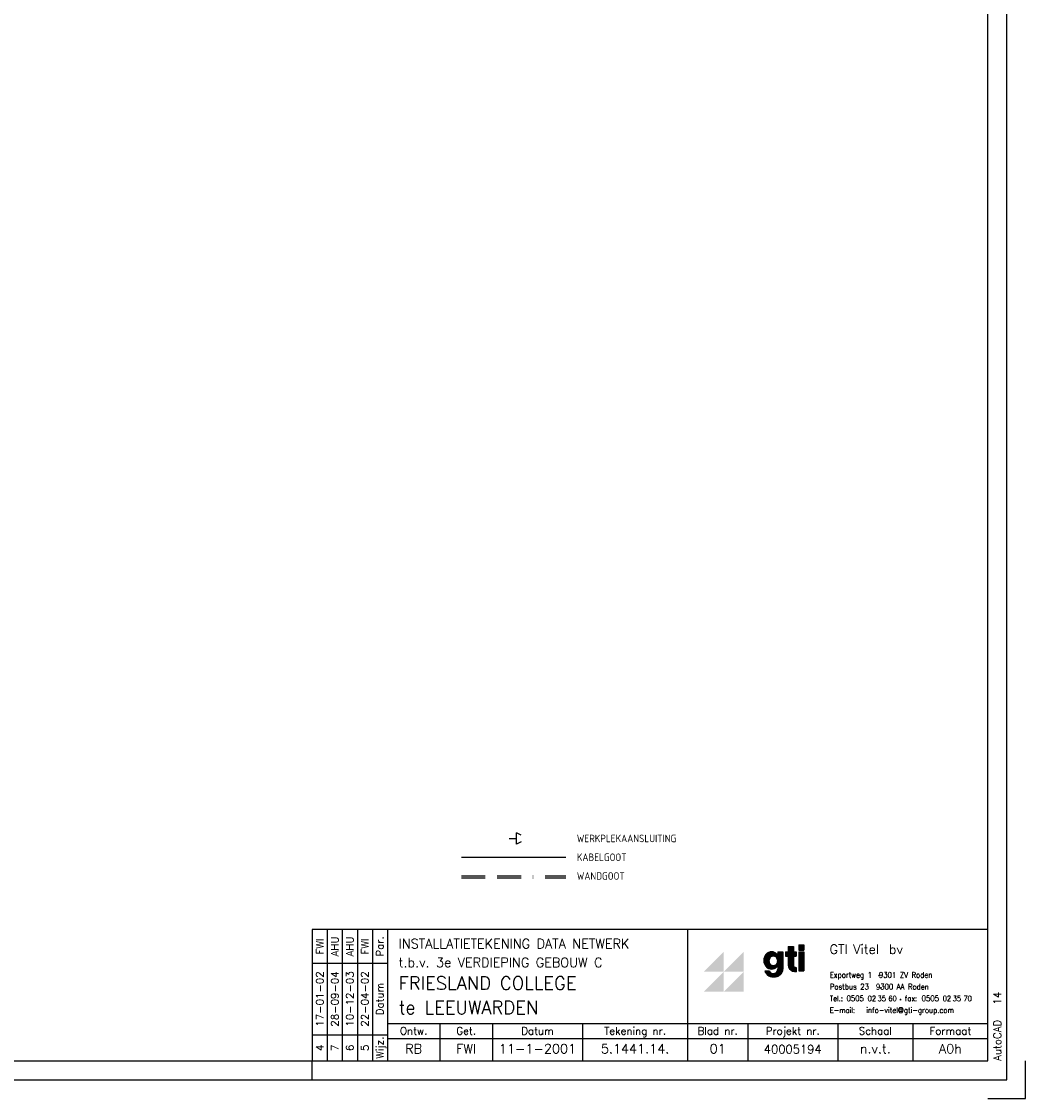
# Model space of a CAD drawing. Extents: x 0 to 1189, y 0 to 841.
# Tile 14 of 24: x 922 to 1189, y 0 to 287. Entities that reach past the tile are written whole.
import ezdxf
from ezdxf.enums import TextEntityAlignment as Align

# ---------------------------------------------------------------- set-up
doc = ezdxf.new("R2010")
doc.units = 0
doc.header["$MEASUREMENT"] = 0
doc.linetypes.add('E0002', pattern=[22.225, 6.35, -3.175, 6.35, -3.175, 0, -3.175])
doc.layers.get('0').update_dxf_attribs({"linetype": 'CONTINUOUS'})
for name, color, linetype in [('GOTEN', 3, 'CONTINUOUS'), ('GREEN', 3, 'CONTINUOUS'), ('TEXT20', 4, 'CONTINUOUS'), ('VITELDATA', 1, 'CONTINUOUS')]:
    doc.layers.add(name, color=color, linetype=linetype)
doc.styles.add('LOGO', font='SIMPLEX')
doc.styles.get("Standard").update_dxf_attribs({"font": 'ISO'})

# ---------------------------------------------------------------- blocks, each defined once
blk = doc.blocks.new('FOR002')
for p, q in [((0, 35), (-180, 35)), ((-180, 35), (-180, 0)), ((-164, 35), (-164, 0)), ((-160, 35), (-160, 0)), ((-80, 35), (-80, 0)), ((-160, 26), (-180, 26)), ((-160, 10), (0, 10)), ((-146, 10), (-146, 0)), ((-132, 10), (-132, 0)), ((-108, 10), (-108, 0)), ((-64, 10), (-64, 0)), ((-40, 10), (-40, 0)), ((-20, 10), (-20, 0)), ((-180, 7), (-160, 7)), ((-160, 6), (0, 6))]:
    blk.add_line(p, q)
at = {"color": 4}
for p, q in [((-176, 35), (-176, 0)), ((-172, 35), (-172, 0)), ((-168, 35), (-168, 0))]:
    blk.add_line(p, q, dxfattribs=at)
at = {"color": 4, "style": 'LOGO'}
for s, p in [('Par.', (-161, 30.5)), ('Datum', (-161, 16.5)), ('Wijz.', (-161, 3.5))]:
    blk.add_text(s, height=2, rotation=90, dxfattribs=at).set_placement(p, align=Align.CENTER)
for s, p in [('Ontw.', (-153, 7)), ('Get.', (-139, 7)), ('Datum', (-120, 7)), ('Tekening nr.', (-94, 7)), ('Blad nr.', (-72, 7)), ('Projekt nr.', (-52, 7)), ('Schaal', (-30, 7)), ('Formaat', (-10, 7))]:
    blk.add_text(s, height=2, dxfattribs=at).set_placement(p, align=Align.CENTER)
blk.add_text('AutoCAD', height=2, rotation=90, dxfattribs=at).set_placement((3.5, 0))
for tag, p in [('PAR4', (-177, 30.5)), ('PAR3', (-173, 30.5)), ('PAR2', (-169, 30.5)), ('PAR1', (-165, 30.5)), ('DAT4', (-177, 16.5)), ('DAT3', (-173, 16.5)), ('DAT2', (-169, 16.5)), ('DAT1', (-165, 16.5)), ('WIJZ4', (-177, 3.5)), ('WIJZ3', (-173, 3.5)), ('WIJZ2', (-169, 3.5)), ('WIJZ1', (-165, 3.5))]:
    blk.add_attdef(tag, text='', height=2, rotation=90, dxfattribs=at).set_placement(p, align=Align.CENTER)
for tag, p in [('TITEL1', (-157, 30)), ('TITEL2', (-157, 25))]:
    blk.add_attdef(tag, p, '', height=2.5, dxfattribs=at)
at = {"style": 'LOGO'}
for tag, p in [('PROJEKT', (-157, 19)), ('PLAATS', (-157, 12.5))]:
    blk.add_attdef(tag, p, '', height=3.5, dxfattribs=at)
at = {"color": 4, "style": 'LOGO'}
blk.add_attdef('REL', (3.5, 15), '', height=2, rotation=90, dxfattribs=at)
for tag, p in [('ONTW', (-153, 2)), ('GET', (-139, 2)), ('DATUM', (-120, 2)), ('TEK', (-94, 2)), ('BLAD', (-72, 2)), ('PROJEKT', (-52, 2)), ('SCHAAL', (-30, 2)), ('FOR', (-10, 2))]:
    blk.add_attdef(tag, text='', height=2.5, dxfattribs=at).set_placement(p, align=Align.CENTER)
blk = doc.blocks.new('$DAT003')
for p, q in [((0, 0), (2, 0)), ((3.2, 0.9), (2, 1.5)), ((2, -1.5), (2, 1.5)), ((3.2, -0.9), (2, -1.5))]:
    blk.add_line(p, q)
blk = doc.blocks.new('*X95')
at = {"color": 0}
for p, q in [((147.75, 55.74), (147.75, 59.46)), ((147.94, 55.61), (147.94, 59.59)), ((148.12, 55.5), (148.12, 59.7)), ((148.31, 58.2), (148.31, 59.78)), ((148.5, 58.47), (148.5, 59.84)), ((148.69, 58.64), (148.69, 59.88)), ((148.88, 58.76), (148.88, 59.9)), ((149.06, 58.84), (149.06, 59.9)), ((149.25, 58.88), (149.25, 59.88)), ((149.44, 58.9), (149.44, 59.84)), ((149.62, 58.89), (149.62, 59.78)), ((149.81, 58.84), (149.81, 59.69)), ((150, 58.76), (150, 59.58)), ((150.19, 58.64), (150.19, 59.45)), ((150.75, 53.4), (150.75, 59.9)), ((150.94, 53.5), (150.94, 59.9)), ((151.12, 53.63), (151.12, 59.9)), ((151.31, 53.78), (151.31, 59.9)), ((151.5, 53.97), (151.5, 59.9)), ((151.69, 54.22), (151.69, 59.9)), ((151.88, 54.6), (151.88, 59.9)), ((147, 56.89), (147, 58.31)), ((147.19, 56.43), (147.19, 58.77)), ((147.38, 56.13), (147.38, 59.07)), ((147.56, 55.91), (147.56, 59.29)), ((148.31, 55.42), (148.31, 56.76)), ((148.5, 55.36), (148.5, 56.49)), ((150.38, 58.47), (150.38, 59.27)), ((150.38, 55.93), (150.38, 56.49)), ((150.56, 58.21), (150.56, 59.05)), ((150.56, 56.15), (150.56, 56.75)), ((147.38, 54.32), (147.38, 54.62)), ((147.56, 54.04), (147.56, 54.62)), ((147.75, 53.83), (147.75, 54.62)), ((147.94, 53.67), (147.94, 54.62)), ((148.12, 53.54), (148.12, 54.62)), ((148.31, 53.43), (148.31, 54.55)), ((148.5, 53.35), (148.5, 54.3)), ((148.69, 55.32), (148.69, 56.32)), ((148.69, 53.28), (148.69, 54.14)), ((148.88, 55.3), (148.88, 56.2)), ((148.88, 53.22), (148.88, 54.03)), ((149.06, 55.3), (149.06, 56.12)), ((149.06, 53.18), (149.06, 53.96)), ((149.25, 55.32), (149.25, 56.08)), ((149.25, 53.16), (149.25, 53.91)), ((149.44, 55.36), (149.44, 56.06)), ((149.44, 53.14), (149.44, 53.9)), ((149.62, 55.42), (149.62, 56.07)), ((149.62, 53.14), (149.62, 53.91)), ((149.81, 55.51), (149.81, 56.12)), ((149.81, 53.15), (149.81, 53.95)), ((150, 55.62), (150, 56.2)), ((150, 53.17), (150, 54.03)), ((150.19, 55.75), (150.19, 56.32)), ((150.19, 53.21), (150.19, 54.14)), ((150.38, 53.26), (150.38, 54.3)), ((150.56, 53.32), (150.56, 54.54))]:
    blk.add_line(p, q, dxfattribs=at)
blk = doc.blocks.new('*X96')
at = {"color": 0}
for p, q in [((152.44, 58.9), (152.44, 59.9)), ((152.62, 58.9), (152.62, 59.9)), ((152.81, 58.9), (152.81, 59.9)), ((153, 58.9), (153, 59.9)), ((153.19, 55.82), (153.19, 61.34)), ((153.38, 55.43), (153.38, 61.34)), ((153.56, 55.2), (153.56, 61.34)), ((153.75, 55.04), (153.75, 61.34)), ((153.94, 54.91), (153.94, 61.34)), ((154.12, 54.81), (154.12, 61.34)), ((154.31, 54.73), (154.31, 61.34)), ((154.5, 58.9), (154.5, 59.9)), ((154.69, 58.9), (154.69, 59.9)), ((154.88, 58.9), (154.88, 59.9)), ((155.06, 58.9), (155.06, 59.9)), ((154.5, 54.67), (154.5, 55.86)), ((154.69, 54.63), (154.69, 55.71)), ((154.88, 54.6), (154.88, 55.63)), ((155.06, 54.58), (155.06, 55.59))]:
    blk.add_line(p, q, dxfattribs=at)
blk = doc.blocks.new('*X97')
at = {"color": 0}
for p, q in [((156.1875, 60.58), (156.1875, 61.82)), ((156.1875, 54.82), (156.1875, 59.9)), ((156.375, 60.58), (156.375, 61.82)), ((156.375, 54.82), (156.375, 59.9)), ((156.5625, 60.58), (156.5625, 61.82)), ((156.5625, 54.82), (156.5625, 59.9)), ((156.75, 60.58), (156.75, 61.82)), ((156.75, 54.82), (156.75, 59.9)), ((156.9375, 60.58), (156.9375, 61.82)), ((156.9375, 54.82), (156.9375, 59.9)), ((157.125, 60.58), (157.125, 61.82)), ((157.125, 54.82), (157.125, 59.9))]:
    blk.add_line(p, q, dxfattribs=at)
blk = doc.blocks.new('LOG027')
at = {"color": 4}
for p, q in [((26.79, 18.49), (26.79, 17.1)), ((26.79, 18.49), (28.19, 18.49)), ((26.89, 18.4), (26.89, 17)), ((26.89, 18.4), (28.09, 18.4)), ((28.09, 18.4), (28.09, 17)), ((28.19, 18.49), (28.19, 17.1)), ((29.58, 18.96), (30.97, 18.96)), ((29.58, 18.96), (29.58, 17.56)), ((29.58, 17.56), (30.97, 17.56)), ((29.68, 18.86), (30.88, 18.86)), ((29.68, 18.86), (29.68, 17.66)), ((29.68, 17.66), (30.88, 17.66)), ((30.88, 18.86), (30.88, 17.66)), ((30.97, 18.96), (30.97, 17.56)), ((23.99, 17.1), (23.99, 16.24)), ((23.99, 17.1), (23.99, 16.24)), ((23.99, 17.1), (25.38, 17.1)), ((24.09, 17), (24.09, 15.9)), ((24.09, 17), (25.29, 17)), ((25.29, 17), (25.29, 12.46)), ((25.38, 17.1), (25.38, 12.46)), ((26.1, 17.1), (26.1, 15.94)), ((26.1, 17.1), (26.79, 17.1)), ((26.1, 15.94), (26.79, 15.94)), ((26.2, 17), (26.2, 16.04)), ((26.2, 17), (26.89, 17)), ((26.2, 16.04), (26.89, 16.04)), ((26.79, 15.94), (26.79, 13.39)), ((26.89, 16.04), (26.89, 13.39)), ((28.09, 17), (28.79, 17)), ((28.09, 16.04), (28.09, 13.39)), ((28.09, 16.04), (28.79, 16.04)), ((28.19, 17.1), (28.88, 17.1)), ((28.19, 15.94), (28.19, 13.39)), ((28.19, 15.94), (28.88, 15.94)), ((28.79, 17), (28.79, 16.04)), ((28.88, 17.1), (28.88, 15.94)), ((29.58, 17.1), (29.58, 11.99)), ((29.58, 17.1), (30.97, 17.1)), ((29.68, 17), (29.68, 12.09)), ((29.68, 17), (30.88, 17)), ((30.88, 17), (30.88, 12.09)), ((30.97, 17.1), (30.97, 11.99)), ((20.57, 11.99), (21.77, 11.99)), ((20.7, 11.9), (21.7, 11.9)), ((23.99, 13.32), (23.99, 12.46)), ((24.09, 13.66), (24.09, 12.46)), ((28.79, 12.83), (28.79, 11.86)), ((28.88, 12.92), (28.88, 11.76)), ((29.58, 11.99), (30.97, 11.99)), ((29.68, 12.09), (30.88, 12.09))]:
    blk.add_line(p, q, dxfattribs=at)
for points in [[(22.36, 17.1, 0.108254), (21.58, 16.93, 0.102013), (20.89, 16.42, 0.094273), (20.44, 15.68, 0.089446), (20.28, 14.78, 0.089446), (20.44, 13.88, 0.094273), (20.89, 13.14, 0.102013), (21.58, 12.63, 0.108254), (22.36, 12.46, 0.108254), (23.15, 12.63, 0.102013), (23.84, 13.14, 0.025227), (23.99, 13.32, 0.089446)], [(22.36, 17, 0.108254), (21.62, 16.84, 0.102013), (20.96, 16.36, 0.094273), (20.53, 15.64, 0.089446), (20.37, 14.78, 0.089446), (20.53, 13.91, 0.094273), (20.96, 13.2, 0.102013), (21.62, 12.72, 0.108254), (22.36, 12.55, 0.108254), (23.11, 12.72, 0.102013), (23.77, 13.2, 0.062444), (24.09, 13.66, 0.025227)], [(23.99, 16.24, 0.025227), (23.84, 16.42, 0.102013), (23.15, 16.93, 0.108254), (22.36, 17.1, 0.108254)], [(24.09, 15.9, 0.062444), (23.77, 16.36, 0.102013), (23.11, 16.84, 0.108254), (22.36, 17, 0.108254)], [(20.57, 11.99, 0.047333), (20.69, 11.67, 0.103369), (21.22, 10.98, 0.092126), (22, 10.53, 0.085497), (22.95, 10.37, 0.085497), (23.89, 10.53, 0.092126), (24.67, 10.98, 0.103369), (25.2, 11.67, 0.113017), (25.38, 12.46, 0.113017)], [(20.7, 11.9, 0.02861), (20.77, 11.72, 0.103369), (21.28, 11.05, 0.092126), (22.03, 10.62, 0.085497), (22.95, 10.46, 0.085497), (23.86, 10.62, 0.092126), (24.61, 11.05, 0.103369), (25.12, 11.72, 0.113017), (25.29, 12.46, 0.113017)], [(21.7, 11.9, 0.08091), (21.94, 11.57, 0.098491), (22.35, 11.3, 0.098491), (22.83, 11.2, 0.098491), (23.31, 11.3, 0.098491), (23.72, 11.57, 0.098491), (23.99, 11.98, 0.098491), (24.09, 12.46, 0.098491)], [(21.77, 11.99, 0.093743), (22.01, 11.64, 0.098491), (22.38, 11.38, 0.098491), (22.83, 11.3, 0.098491), (23.27, 11.38, 0.098491), (23.65, 11.64, 0.098491), (23.9, 12.01, 0.098491), (23.99, 12.46, 0.098491)], [(26.79, 13.39, 0.122953), (26.94, 12.79, 0.105488), (27.41, 12.24, 0.087567), (28.06, 11.89, 0.078075), (28.88, 11.76, 0.078075)], [(26.89, 13.39, 0.122953), (27.03, 12.83, 0.105488), (27.47, 12.31, 0.087567), (28.09, 11.98, 0.068653), (28.79, 11.86, 0.078075)], [(28.09, 13.39, 0.139889), (28.15, 13.17, 0.107118), (28.34, 12.98, 0.079812), (28.58, 12.87, 0.04611), (28.79, 12.83, 0.067459)], [(28.19, 13.39, 0.139889), (28.24, 13.22, 0.107118), (28.39, 13.06, 0.079812), (28.61, 12.96, 0.067459), (28.88, 12.92, 0.067459)]]:
    blk.add_lwpolyline(points, format="xyb", dxfattribs=at)
for points in [[(22.83, 16.04, 0.106817), (22.35, 15.93, 0.101559), (21.93, 15.63, 0.094912), (21.66, 15.19, 0.090692), (21.57, 14.66, 0.090692), (21.66, 14.13, 0.094912), (21.93, 13.69, 0.101559), (22.35, 13.39, 0.106817), (22.83, 13.29, 0.106817), (23.31, 13.39, 0.101559), (23.73, 13.69, 0.094912), (24, 14.13, 0.090692), (24.09, 14.66, 0.090692), (24, 15.19, 0.094912), (23.73, 15.63, 0.101559), (23.31, 15.93, 0.106817)], [(22.83, 15.94, 0.106817), (22.39, 15.84, 0.101559), (22, 15.57, 0.094912), (21.75, 15.16, 0.090692), (21.66, 14.66, 0.090692), (21.75, 14.17, 0.094912), (22, 13.76, 0.101559), (22.39, 13.48, 0.106817), (22.83, 13.39, 0.106817), (23.27, 13.48, 0.101559), (23.65, 13.76, 0.094912), (23.91, 14.17, 0.090692), (24, 14.66, 0.090692), (23.91, 15.16, 0.094912), (23.65, 15.57, 0.101559), (23.27, 15.84, 0.106817)]]:
    blk.add_lwpolyline(points, format="xyb", close=True, dxfattribs=at)
at = {"color": 4, "const_width": 0.25}
for points in [[(50.88, 10.75, 1), (51.12, 10.75, 1)], [(51.38, 7.5, 1), (51.62, 7.5, 1)], [(56.59, 4.35, 1), (56.84, 4.35, 1)]]:
    blk.add_lwpolyline(points, format="xyb", close=True, dxfattribs=at)
at = {"color": 1}
for points in [[(4.28, 11.76), (9.62, 11.76), (9.62, 17.1)], [(9.62, 11.76), (14.96, 17.1), (14.96, 11.76)], [(4.28, 6.42), (9.62, 11.76), (9.62, 6.42)], [(9.62, 6.42), (14.96, 11.76), (14.96, 6.42)]]:
    blk.add_solid(points, dxfattribs=at)
at = {"color": 2, "xscale": 0.9672711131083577, "yscale": 0.9672711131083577, "zscale": 0.9672711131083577}
for name, p in [('*X96', (-121.24, -40.94)), ('*X97', (-121.24, -40.94)), ('*X95', (-121.72, -40.94))]:
    blk.add_blockref(name, p, dxfattribs=at)
at = {"color": 7, "style": 'LOGO'}
for s, p in [('GTI', (37.81, 16.5)), ('Vitel', (44.11, 16.5)), ('bv', (53.61, 16.5))]:
    blk.add_text(s, height=2.5, dxfattribs=at).set_placement(p)
at = {"color": 4, "style": 'LOGO', "width": 0.9}
for s, height, p in [('Exportweg 1  9301 ZV Roden', 1.5, (37.88, 10.18)), ('Postbus 23  9300 AA Roden', 1.5, (37.88, 7.03)), ('Tel.:', 1.451, (37.88, 3.93)), ('0505', 1.5, (42.34, 3.93)), ('02', 1.451, (47.96, 3.92)), ('35', 1.451, (50.61, 3.92)), ('60', 1.451, (53.48, 3.92)), ('fax:', 1.451, (57.88, 3.93)), ('0505', 1.5, (62.34, 3.93)), ('02', 1.451, (67.96, 3.92)), ('35', 1.451, (70.61, 3.92)), ('70', 1.451, (73.48, 3.92)), ('E-mail:', 1.451, (37.88, 0.78)), ('info-vitel@gti-group.com', 1.5, (47.59, 0.78))]:
    blk.add_text(s, height=height, dxfattribs=at).set_placement(p)

msp = doc.modelspace()

# ---------------------------------------------------------------- linework, layer by layer
at = {"color": 4}
for p, q in [((1184, 5), (1184, 836)), ((999, 5), (999, 10)), ((1189, 0), (1189, 10)), ((20, 5), (1184, 5)), ((1179, 0), (1189, 0))]:
    msp.add_line(p, q, dxfattribs=at)
at = {"color": 6}
for p, q in [((1179, 10), (1179, 831)), ((25, 10), (1179, 10))]:
    msp.add_line(p, q, dxfattribs=at)
at = {"layer": 'GOTEN', "linetype": 'E0002'}
for p, q in [((1038.73, 59.29), (1066.51, 59.29)), ((1038.73, 58.79), (1066.51, 58.79))]:
    msp.add_line(p, q, dxfattribs=at)
at = {"layer": 'GREEN'}
msp.add_line((1038.73, 64.29), (1066.51, 64.29), dxfattribs=at)

# ---------------------------------------------------------------- block references
ref = msp.add_blockref('FOR002', (1179, 10))
ref.add_attrib('ONTW', 'RB', dxfattribs={"color": 4, "height": 2.5, "style": 'LOGO'}).set_placement((1026, 12), align=Align.CENTER)
ref.add_attrib('GET', 'FWI', dxfattribs={"color": 4, "height": 2.5, "style": 'LOGO'}).set_placement((1040, 12), align=Align.CENTER)
ref.add_attrib('DATUM', '11-1-2001', dxfattribs={"color": 4, "height": 2.5, "style": 'LOGO'}).set_placement((1059, 12), align=Align.CENTER)
ref.add_attrib('TEK', '5.1441.14.', dxfattribs={"color": 4, "height": 2.5, "style": 'LOGO'}).set_placement((1085, 12), align=Align.CENTER)
ref.add_attrib('BLAD', '01', dxfattribs={"color": 4, "height": 2.5, "style": 'LOGO'}).set_placement((1107, 12), align=Align.CENTER)
ref.add_attrib('PROJEKT', '40005194', dxfattribs={"color": 4, "height": 2.25, "style": 'LOGO'}).set_placement((1127, 12), align=Align.CENTER)
ref.add_attrib('SCHAAL', 'n.v.t.', dxfattribs={"color": 4, "height": 2.5, "style": 'LOGO'}).set_placement((1149, 12), align=Align.CENTER)
ref.add_attrib('FOR', 'A0h', dxfattribs={"color": 4, "height": 2.5, "style": 'LOGO'}).set_placement((1169, 12), align=Align.CENTER)
ref.add_attrib('TITEL1', 'INSTALLATIETEKENING DATA NETWERK', (1022, 40), dxfattribs={"color": 4, "height": 2.5, "style": 'LOGO'})
ref.add_attrib('TITEL2', 't.b.v. 3e VERDIEPING GEBOUW C', (1022, 35), dxfattribs={"color": 4, "height": 2.5, "style": 'LOGO'})
ref.add_attrib('PROJEKT', 'FRIESLAND COLLEGE', (1022, 29), dxfattribs={"height": 3.5, "style": 'LOGO'})
ref.add_attrib('PLAATS', 'te LEEUWARDEN', (1022, 22.5), dxfattribs={"height": 3.5, "style": 'LOGO'})
ref.add_attrib('WIJZ1', '5', dxfattribs={"color": 4, "height": 2, "rotation": 90, "style": 'LOGO'}).set_placement((1014, 13.5), align=Align.CENTER)
ref.add_attrib('DAT1', '22-04-02', dxfattribs={"color": 4, "height": 2, "rotation": 90, "style": 'LOGO'}).set_placement((1014, 26.5), align=Align.CENTER)
ref.add_attrib('PAR1', 'FWI', dxfattribs={"color": 4, "height": 2, "rotation": 90, "style": 'LOGO'}).set_placement((1014, 40.5), align=Align.CENTER)
ref.add_attrib('WIJZ2', '6', dxfattribs={"color": 4, "height": 2, "rotation": 90, "style": 'LOGO'}).set_placement((1010, 13.5), align=Align.CENTER)
ref.add_attrib('DAT2', '10-12-03', dxfattribs={"color": 4, "height": 2, "rotation": 90, "style": 'LOGO'}).set_placement((1010, 26.5), align=Align.CENTER)
ref.add_attrib('PAR2', 'AHU', dxfattribs={"color": 4, "height": 2, "rotation": 90, "style": 'LOGO'}).set_placement((1010, 40.5), align=Align.CENTER)
ref.add_attrib('WIJZ3', '7', dxfattribs={"color": 4, "height": 2, "rotation": 90, "style": 'LOGO'}).set_placement((1006, 13.5), align=Align.CENTER)
ref.add_attrib('DAT3', '28-09-04', dxfattribs={"color": 4, "height": 2, "rotation": 90, "style": 'LOGO'}).set_placement((1006, 26.5), align=Align.CENTER)
ref.add_attrib('PAR3', 'AHU', dxfattribs={"color": 4, "height": 2, "rotation": 90, "style": 'LOGO'}).set_placement((1006, 40.5), align=Align.CENTER)
ref.add_attrib('WIJZ4', '4', dxfattribs={"color": 4, "height": 2, "rotation": 90, "style": 'LOGO'}).set_placement((1002, 13.5), align=Align.CENTER)
ref.add_attrib('DAT4', '17-01-02', dxfattribs={"color": 4, "height": 2, "rotation": 90, "style": 'LOGO'}).set_placement((1002, 26.5), align=Align.CENTER)
ref.add_attrib('PAR4', 'FWI', dxfattribs={"color": 4, "height": 2, "rotation": 90, "style": 'LOGO'}).set_placement((1002, 40.5), align=Align.CENTER)
ref.add_attrib('REL', '14', (1182.5, 25), dxfattribs={"color": 4, "height": 2, "rotation": 90, "style": 'LOGO'})
msp.add_blockref('LOG027', (1099, 22))
at = {"layer": 'VITELDATA'}
msp.add_blockref('$DAT003', (1051.41, 69.29), dxfattribs=at)

# ---------------------------------------------------------------- texts
at = {"layer": 'TEXT20'}
for s, p in [('WERKPLEKAANSLUITING', (1069.48, 69.29)), ('KABELGOOT', (1069.48, 64.29)), ('WANDGOOT', (1069.48, 59.29))]:
    msp.add_text(s, height=2, dxfattribs=at).set_placement(p, align=Align.MIDDLE_LEFT)

doc.saveas('drawing.dxf')
